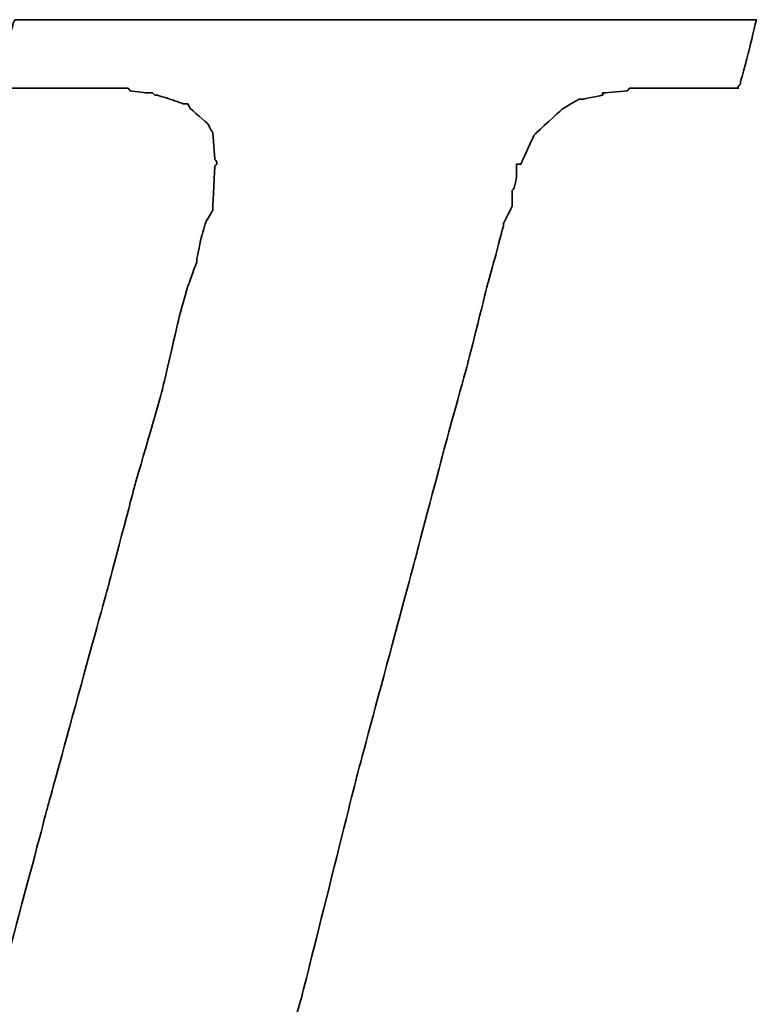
# Model space of a CAD drawing. Header units: inches. Extents: x 32 to 234, y 65 to 170.
# Tile 33 of 49: x 192.43 to 193.44, y 125.85 to 127.21. Entities that reach past the tile are written whole.
import ezdxf

# ---------------------------------------------------------------- set-up
doc = ezdxf.new("R2010")
doc.units = ezdxf.units.IN
doc.layers.add('DIM', color=4, linetype='Continuous')
doc.layers.add('layer 1', color=7, linetype='Continuous')

# ---------------------------------------------------------------- blocks, each defined once
blk = doc.blocks.new('TBI MOTION logo(完整正式版)')
at = {"layer": 'layer 1', "color": 22, "lineweight": 35}
blk.add_open_spline([(-40.59125, -7.943749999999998), (-40.59125, -7.943749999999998), (-40.97375, -7.943749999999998), (-40.97375, -7.943749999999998), (-40.97375, -7.943749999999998), (-40.97375, -7.943749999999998), (-41.38125, -7.943749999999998), (-41.38125, -7.943749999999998), (-41.38125, -7.943749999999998), (-41.38125, -7.943749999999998), (-41.54874999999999, -7.943749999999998), (-41.54874999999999, -7.943749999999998), (-41.54874999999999, -7.943749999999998), (-41.54874999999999, -7.943749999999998), (-41.59875, -7.943749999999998), (-41.59875, -7.943749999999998), (-41.59875, -7.943749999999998), (-41.59875, -7.943749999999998), (-41.88374999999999, -7.943749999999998), (-41.88374999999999, -7.943749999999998), (-41.88374999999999, -7.943749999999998), (-41.88374999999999, -7.943749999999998), (-41.90875, -7.91875), (-41.90875, -7.91875), (-41.90875, -7.91875), (-41.90875, -7.91875), (-42.19875, -7.871249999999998), (-42.19875, -7.871249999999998), (-42.19875, -7.871249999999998), (-42.19875, -7.871249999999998), (-42.43875, -7.82375), (-42.43875, -7.82375), (-42.43875, -7.82375), (-42.43875, -7.82375), (-42.45875, -7.82375), (-42.45875, -7.82375), (-42.45875, -7.82375), (-42.45875, -7.82375), (-42.48624999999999, -7.82375), (-42.48624999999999, -7.82375), (-42.48624999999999, -7.82375), (-42.48624999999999, -7.82375), (-42.67625, -7.723749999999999), (-42.67625, -7.723749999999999), (-42.67625, -7.723749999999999), (-42.67625, -7.723749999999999), (-42.70125, -7.70375), (-42.70125, -7.70375), (-42.70125, -7.70375), (-42.70125, -7.70375), (-42.72375, -7.678749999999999), (-42.72375, -7.678749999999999), (-42.72375, -7.678749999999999), (-42.72375, -7.678749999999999), (-42.86875, -7.488749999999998), (-42.86875, -7.488749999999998), (-42.86875, -7.488749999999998), (-42.86875, -7.488749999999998), (-42.89374999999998, -7.438749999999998), (-42.89374999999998, -7.438749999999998), (-42.89374999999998, -7.438749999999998), (-42.89374999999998, -7.438749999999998), (-42.91875, -7.388749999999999), (-42.91875, -7.388749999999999), (-42.91875, -7.388749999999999), (-42.91875, -7.388749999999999), (-42.93874999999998, -7.12875), (-42.93874999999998, -7.12875), (-42.93874999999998, -7.12875), (-42.93874999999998, -7.12875), (-42.96375, -7.103749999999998), (-42.96375, -7.103749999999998), (-42.96375, -7.103749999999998), (-42.96375, -7.103749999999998), (-42.96375, -7.053749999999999), (-42.96375, -7.053749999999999), (-42.96375, -7.053749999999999), (-42.96375, -7.053749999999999), (-42.96375, -7.00875), (-42.96375, -7.00875), (-42.96375, -7.00875), (-42.96375, -7.00875), (-42.91875, -6.69625), (-42.91875, -6.69625), (-42.91875, -6.69625), (-42.91875, -6.69625), (-42.91875, -6.62375), (-42.91875, -6.62375), (-42.91875, -6.62375), (-42.91875, -6.62375), (-42.91875, -6.59625), (-42.91875, -6.59625), (-42.91875, -6.59625), (-42.91875, -6.59625), (-42.91875, -6.57375), (-42.91875, -6.57375), (-42.91875, -6.57375), (-42.91875, -6.57375), (-42.91875, -6.528749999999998), (-42.91875, -6.528749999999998), (-42.91875, -6.528749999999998), (-42.91875, -6.528749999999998), (-42.89374999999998, -6.50375), (-42.89374999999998, -6.50375), (-42.89374999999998, -6.50375), (-42.89374999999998, -6.50375), (-42.84374999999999, -6.38375), (-42.84374999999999, -6.38375), (-42.84374999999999, -6.38375), (-42.84374999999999, -6.38375), (-42.84374999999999, -6.358749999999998), (-42.84374999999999, -6.358749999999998), (-42.84374999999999, -6.358749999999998), (-42.84374999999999, -6.358749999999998), (-42.74625, -6.143749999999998), (-42.74625, -6.143749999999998), (-42.74625, -6.143749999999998), (-42.74625, -6.143749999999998), (-42.70125, -5.853749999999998), (-42.70125, -5.853749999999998), (-42.70125, -5.853749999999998), (-42.70125, -5.853749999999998), (-42.60374999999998, -5.47125), (-42.60374999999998, -5.47125), (-42.60374999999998, -5.47125), (-42.60374999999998, -5.47125), (-42.60374999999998, -5.44875), (-42.60374999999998, -5.44875), (-42.60374999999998, -5.44875), (-42.60374999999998, -5.44875), (-42.38875, -4.678749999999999), (-42.38875, -4.678749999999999), (-42.38875, -4.678749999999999), (-42.38875, -4.678749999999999), (-42.36375, -4.653749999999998), (-42.36375, -4.653749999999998), (-42.36375, -4.653749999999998), (-42.36375, -4.653749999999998), (-42.12375, -3.69625), (-42.12375, -3.69625), (-42.12375, -3.69625), (-42.12375, -3.69625), (-42.12375, -3.67374), (-42.12375, -3.67374), (-42.12375, -3.67374), (-42.12375, -3.67374), (-41.78875, -2.593739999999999), (-41.78875, -2.593739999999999), (-41.78875, -2.593739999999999), (-41.78875, -2.593739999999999), (-41.18875, -0.19375), (-41.18875, -0.19375), (-41.18875, -0.19375), (-41.18875, -0.19375), (-40.54375, 2.20624), (-40.54375, 2.20624), (-40.54375, 2.20624), (-40.54375, 2.20624), (-40.25374999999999, 3.308749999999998), (-40.25374999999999, 3.308749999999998), (-40.25374999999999, 3.308749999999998), (-40.25374999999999, 3.308749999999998), (-39.98875, 4.27125), (-39.98875, 4.27125), (-39.98875, 4.27125), (-39.98875, 4.27125), (-39.77375, 5.131249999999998), (-39.77375, 5.131249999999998), (-39.77375, 5.131249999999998), (-39.77375, 5.131249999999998), (-39.67875, 5.47125), (-39.67875, 5.47125), (-39.67875, 5.47125), (-39.67875, 5.47125), (-39.60375, 5.756249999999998), (-39.60375, 5.756249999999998), (-39.60375, 5.756249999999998), (-39.60375, 5.756249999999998), (-39.60375, 5.78125), (-39.60375, 5.78125), (-39.60375, 5.78125), (-39.60375, 5.78125), (-39.50875, 5.97125), (-39.50875, 5.97125), (-39.50875, 5.97125), (-39.50875, 5.97125), (-39.50875, 6.138749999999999), (-39.50875, 6.138749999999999), (-39.50875, 6.138749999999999), (-39.50875, 6.138749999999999), (-39.48625, 6.166249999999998), (-39.48625, 6.166249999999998), (-39.48625, 6.166249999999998), (-39.48625, 6.166249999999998), (-39.46125, 6.286249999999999), (-39.46125, 6.286249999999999), (-39.46125, 6.286249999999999), (-39.46125, 6.286249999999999), (-39.46125, 6.426249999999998), (-39.46125, 6.426249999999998), (-39.46125, 6.426249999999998), (-39.46125, 6.426249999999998), (-39.41375, 6.426249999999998), (-39.41375, 6.426249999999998), (-39.41375, 6.426249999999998), (-39.41375, 6.426249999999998), (-39.29375, 6.69125), (-39.29375, 6.69125), (-39.29375, 6.69125), (-39.29375, 6.69125), (-39.26875, 6.741249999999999), (-39.26875, 6.741249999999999), (-39.26875, 6.741249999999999), (-39.26875, 6.741249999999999), (-39.24375, 6.76625), (-39.24375, 6.76625), (-39.24375, 6.76625), (-39.24375, 6.76625), (-38.98375, 7.006239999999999), (-38.98375, 7.006239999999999), (-38.98375, 7.006239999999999), (-38.98375, 7.006239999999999), (-38.95625, 7.026239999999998), (-38.95625, 7.026239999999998), (-38.95625, 7.026239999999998), (-38.95625, 7.026239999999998), (-38.78875, 7.126239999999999), (-38.78875, 7.126239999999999), (-38.78875, 7.126239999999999), (-38.78875, 7.126239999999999), (-38.76375, 7.126239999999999), (-38.76375, 7.126239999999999), (-38.76375, 7.126239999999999), (-38.76375, 7.126239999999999), (-38.74375, 7.126239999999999), (-38.74375, 7.126239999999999), (-38.74375, 7.126239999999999), (-38.74375, 7.126239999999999), (-38.52875, 7.171249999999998), (-38.52875, 7.171249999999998), (-38.52875, 7.171249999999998), (-38.52875, 7.171249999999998), (-38.52875, 7.196239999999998), (-38.52875, 7.196239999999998), (-38.52875, 7.196239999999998), (-38.52875, 7.196239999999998), (-38.50375, 7.196239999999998), (-38.50375, 7.196239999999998), (-38.50375, 7.196239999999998), (-38.50375, 7.196239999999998), (-38.26125, 7.21875), (-38.26125, 7.21875), (-38.26125, 7.21875), (-38.26125, 7.21875), (-38.23875000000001, 7.246239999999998), (-38.23875000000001, 7.246239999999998), (-38.23875000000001, 7.246239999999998), (-38.23875000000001, 7.246239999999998), (-38.21625, 7.246239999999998), (-38.21625, 7.246239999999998), (-38.21625, 7.246239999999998), (-38.21625, 7.246239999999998), (-38.18875, 7.246239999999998), (-38.18875, 7.246239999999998), (-38.18875, 7.246239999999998), (-38.18875, 7.246239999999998), (-37.90375, 7.246239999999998), (-37.90375, 7.246239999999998), (-37.90375, 7.246239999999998), (-37.90375, 7.246239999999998), (-37.85375, 7.246239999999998), (-37.85375, 7.246239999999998), (-37.85375, 7.246239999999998), (-37.85375, 7.246239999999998), (-37.75875, 7.246239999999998), (-37.75875, 7.246239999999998), (-37.75875, 7.246239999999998), (-37.75875, 7.246239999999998), (-37.42375, 7.246239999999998), (-37.42375, 7.246239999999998), (-37.42375, 7.246239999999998), (-37.42375, 7.246239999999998), (-37.08875, 7.246239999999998), (-37.08875, 7.246239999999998), (-37.08875, 7.246239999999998), (-37.08875, 7.246239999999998), (-37.06375, 7.246239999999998), (-37.06375, 7.246239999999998), (-37.06375, 7.246239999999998), (-37.06375, 7.246239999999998), (-37.06375, 7.266239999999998), (-37.06375, 7.266239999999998), (-37.06375, 7.266239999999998), (-37.06375, 7.266239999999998), (-37.03875, 7.291249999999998), (-37.03875, 7.291249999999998), (-37.03875, 7.291249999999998), (-37.03875, 7.291249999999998), (-37.03875, 7.31625), (-37.03875, 7.31625), (-37.03875, 7.31625), (-37.03875, 7.31625), (-36.94125, 7.676249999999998), (-36.94125, 7.676249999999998), (-36.94125, 7.676249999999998), (-36.94125, 7.676249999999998), (-36.86875, 7.98625), (-36.86875, 7.98625), (-36.86875, 7.98625), (-36.86875, 7.98625), (-36.98875000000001, 7.98625), (-36.98875000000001, 7.98625), (-36.98875000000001, 7.98625), (-36.98875000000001, 7.98625), (-37.42375, 7.98625), (-37.42375, 7.98625), (-37.42375, 7.98625), (-37.42375, 7.98625), (-37.94875, 7.98625), (-37.94875, 7.98625), (-37.94875, 7.98625), (-37.94875, 7.98625), (-38.57375, 7.98625), (-38.57375, 7.98625), (-38.57375, 7.98625), (-38.57375, 7.98625), (-39.29375, 7.98625), (-39.29375, 7.98625), (-39.29375, 7.98625), (-39.29375, 7.98625), (-40.82875, 7.98625), (-40.82875, 7.98625), (-40.82875, 7.98625), (-40.82875, 7.98625), (-42.36375, 7.98625), (-42.36375, 7.98625), (-42.36375, 7.98625), (-42.36375, 7.98625), (-43.08375, 7.98625), (-43.08375, 7.98625), (-43.08375, 7.98625), (-43.08375, 7.98625), (-43.70875, 7.98625), (-43.70875, 7.98625), (-43.70875, 7.98625), (-43.70875, 7.98625), (-44.23375, 7.98625), (-44.23375, 7.98625), (-44.23375, 7.98625), (-44.23375, 7.98625), (-44.66875, 7.98625), (-44.66875, 7.98625), (-44.66875, 7.98625), (-44.66875, 7.98625), (-44.88375, 7.98625), (-44.88375, 7.98625), (-44.88375, 7.98625), (-44.88375, 7.98625), (-44.90874999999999, 7.94125), (-44.90874999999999, 7.94125), (-44.90874999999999, 7.94125), (-44.90874999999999, 7.94125), (-44.90874999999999, 7.916249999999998), (-44.90874999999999, 7.916249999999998), (-44.90874999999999, 7.916249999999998), (-44.90874999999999, 7.916249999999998), (-45.00375, 7.55625), (-45.00375, 7.55625), (-45.00375, 7.55625), (-45.00375, 7.55625), (-45.05374999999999, 7.246239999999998), (-45.05374999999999, 7.246239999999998), (-45.05374999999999, 7.246239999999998), (-45.05374999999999, 7.246239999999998), (-44.61875, 7.246239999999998), (-44.61875, 7.246239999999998), (-44.61875, 7.246239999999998), (-44.61875, 7.246239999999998), (-44.11375, 7.246239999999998), (-44.11375, 7.246239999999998), (-44.11375, 7.246239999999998), (-44.11375, 7.246239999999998), (-43.99375, 7.246239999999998), (-43.99375, 7.246239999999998), (-43.99375, 7.246239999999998), (-43.99375, 7.246239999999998), (-43.94625, 7.246239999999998), (-43.94625, 7.246239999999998), (-43.94625, 7.246239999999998), (-43.94625, 7.246239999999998), (-43.92374, 7.246239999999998), (-43.92374, 7.246239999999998), (-43.92374, 7.246239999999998), (-43.92374, 7.246239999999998), (-43.65874999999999, 7.246239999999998), (-43.65874999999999, 7.246239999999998), (-43.65874999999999, 7.246239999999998), (-43.65874999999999, 7.246239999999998), (-43.63875, 7.21875), (-43.63875, 7.21875), (-43.63875, 7.21875), (-43.63875, 7.21875), (-43.46874999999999, 7.196239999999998), (-43.46874999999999, 7.196239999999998), (-43.46874999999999, 7.196239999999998), (-43.46874999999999, 7.196239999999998), (-43.39875, 7.196239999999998), (-43.39875, 7.196239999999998), (-43.39875, 7.196239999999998), (-43.39875, 7.196239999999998), (-43.37125, 7.171249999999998), (-43.37125, 7.171249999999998), (-43.37125, 7.171249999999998), (-43.37125, 7.171249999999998), (-43.34875, 7.171249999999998), (-43.34875, 7.171249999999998), (-43.34875, 7.171249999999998), (-43.34875, 7.171249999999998), (-43.20375, 7.126239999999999), (-43.20375, 7.126239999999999), (-43.20375, 7.126239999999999), (-43.20375, 7.126239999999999), (-43.05875, 7.076239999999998), (-43.05875, 7.076239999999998), (-43.05875, 7.076239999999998), (-43.05875, 7.076239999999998), (-43.01375, 7.076239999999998), (-43.01375, 7.076239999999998), (-43.01375, 7.076239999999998), (-43.01375, 7.076239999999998), (-42.98875, 7.026239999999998), (-42.98875, 7.026239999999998), (-42.98875, 7.026239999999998), (-42.98875, 7.026239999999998), (-42.79874999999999, 6.86125), (-42.79874999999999, 6.86125), (-42.79874999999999, 6.86125), (-42.79874999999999, 6.86125), (-42.77375, 6.81125), (-42.77375, 6.81125), (-42.77375, 6.81125), (-42.77375, 6.81125), (-42.74625, 6.76625), (-42.74625, 6.76625), (-42.74625, 6.76625), (-42.74625, 6.76625), (-42.72375, 6.47625), (-42.72375, 6.47625), (-42.72375, 6.47625), (-42.72375, 6.47625), (-42.70125, 6.45124), (-42.70125, 6.45124), (-42.70125, 6.45124), (-42.70125, 6.45124), (-42.70125, 6.426249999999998), (-42.70125, 6.426249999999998), (-42.70125, 6.426249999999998), (-42.70125, 6.426249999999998), (-42.72375, 6.40625), (-42.72375, 6.40625), (-42.72375, 6.40625), (-42.72375, 6.40625), (-42.74625, 5.97125), (-42.74625, 5.97125), (-42.74625, 5.97125), (-42.74625, 5.97125), (-42.74625, 5.94625), (-42.74625, 5.94625), (-42.74625, 5.94625), (-42.74625, 5.94625), (-42.74625, 5.926249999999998), (-42.74625, 5.926249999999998), (-42.74625, 5.926249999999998), (-42.74625, 5.926249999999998), (-42.77375, 5.876249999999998), (-42.77375, 5.876249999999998), (-42.77375, 5.876249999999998), (-42.77375, 5.876249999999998), (-42.81875, 5.80625), (-42.81875, 5.80625), (-42.81875, 5.80625), (-42.81875, 5.80625), (-42.86875, 5.63625), (-42.86875, 5.63625), (-42.86875, 5.63625), (-42.86875, 5.63625), (-42.91875, 5.39625), (-42.91875, 5.39625), (-42.91875, 5.39625), (-42.91875, 5.39625), (-42.91875, 5.37124), (-42.91875, 5.37124), (-42.91875, 5.37124), (-42.91875, 5.37124), (-43.01375, 5.10874), (-43.01375, 5.10874), (-43.01375, 5.10874), (-43.01375, 5.10874), (-43.10875, 4.771239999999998), (-43.10875, 4.771239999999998), (-43.10875, 4.771239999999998), (-43.10875, 4.771239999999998), (-43.29875, 3.956249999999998), (-43.29875, 3.956249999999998), (-43.29875, 3.956249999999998), (-43.29875, 3.956249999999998), (-43.58875, 2.951249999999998), (-43.58875, 2.951249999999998), (-43.58875, 2.951249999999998), (-43.58875, 2.951249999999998), (-43.87375, 1.87125), (-43.87375, 1.87125), (-43.87375, 1.87125), (-43.87375, 1.87125), (-44.52625, -0.50374), (-44.52625, -0.50374), (-44.52625, -0.50374), (-44.52625, -0.50374), (-45.14874999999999, -2.853749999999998), (-45.14874999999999, -2.853749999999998), (-45.14874999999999, -2.853749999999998), (-45.14874999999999, -2.853749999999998), (-45.43375, -3.95875), (-45.43375, -3.95875), (-45.43375, -3.95875), (-45.43375, -3.95875), (-45.69874999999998, -4.96875), (-45.69874999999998, -4.96875), (-45.69874999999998, -4.96875), (-45.69874999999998, -4.96875), (-45.91375, -5.78375), (-45.91375, -5.78375), (-45.91375, -5.78375), (-45.91375, -5.78375), (-46.01374999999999, -6.11875), (-46.01374999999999, -6.11875), (-46.01374999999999, -6.11875), (-46.01374999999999, -6.11875), (-46.01374999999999, -6.143749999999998), (-46.01374999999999, -6.143749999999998), (-46.01374999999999, -6.143749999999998), (-46.01374999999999, -6.143749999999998), (-46.10875, -6.40875), (-46.10875, -6.40875), (-46.10875, -6.40875), (-46.10875, -6.40875), (-46.15375, -6.648749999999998), (-46.15375, -6.648749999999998), (-46.15375, -6.648749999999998), (-46.15375, -6.648749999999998), (-46.20375, -6.83875), (-46.20375, -6.83875), (-46.20375, -6.83875), (-46.20375, -6.83875), (-46.22874999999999, -6.933749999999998), (-46.22874999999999, -6.933749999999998), (-46.22874999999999, -6.933749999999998), (-46.22874999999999, -6.933749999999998), (-46.22874999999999, -7.07875), (-46.22874999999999, -7.07875), (-46.22874999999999, -7.07875), (-46.22874999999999, -7.07875), (-46.27374999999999, -7.07875), (-46.27374999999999, -7.07875), (-46.27374999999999, -7.07875), (-46.27374999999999, -7.07875), (-46.39375, -7.34375), (-46.39375, -7.34375), (-46.39375, -7.34375), (-46.39375, -7.34375), (-46.39375, -7.36875), (-46.39375, -7.36875), (-46.39375, -7.36875), (-46.39375, -7.36875), (-46.42125, -7.388749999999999), (-46.42125, -7.388749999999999), (-46.42125, -7.388749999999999), (-46.42125, -7.388749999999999), (-46.68375, -7.678749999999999), (-46.68375, -7.678749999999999), (-46.68375, -7.678749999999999), (-46.68375, -7.678749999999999), (-46.70875, -7.70375), (-46.70875, -7.70375), (-46.70875, -7.70375), (-46.70875, -7.70375), (-46.75374999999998, -7.723749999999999), (-46.75374999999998, -7.723749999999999), (-46.75374999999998, -7.723749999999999), (-46.75374999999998, -7.723749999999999), (-47.08874999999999, -7.871249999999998), (-47.08874999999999, -7.871249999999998), (-47.08874999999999, -7.871249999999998), (-47.08874999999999, -7.871249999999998), (-47.11625, -7.871249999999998), (-47.11625, -7.871249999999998), (-47.11625, -7.871249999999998), (-47.11625, -7.871249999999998), (-47.13875, -7.893749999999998), (-47.13875, -7.893749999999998), (-47.13875, -7.893749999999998), (-47.13875, -7.893749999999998), (-47.56874999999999, -7.91875), (-47.56874999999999, -7.91875), (-47.56874999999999, -7.91875), (-47.56874999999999, -7.91875), (-47.59624999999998, -7.943749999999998), (-47.59624999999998, -7.943749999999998), (-47.59624999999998, -7.943749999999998), (-47.59624999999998, -7.943749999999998), (-47.64375, -7.943749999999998), (-47.64375, -7.943749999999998), (-47.64375, -7.943749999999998), (-47.64375, -7.943749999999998), (-47.73625, -7.943749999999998), (-47.73625, -7.943749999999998), (-47.73625, -7.943749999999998), (-47.73625, -7.943749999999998), (-48.07375, -7.943749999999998), (-48.07375, -7.943749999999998), (-48.07375, -7.943749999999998), (-48.07375, -7.943749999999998), (-48.36125, -7.943749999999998), (-48.36125, -7.943749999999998), (-48.36125, -7.943749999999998), (-48.36125, -7.943749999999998), (-48.36125, -7.966249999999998), (-48.36125, -7.966249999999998), (-48.36125, -7.966249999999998), (-48.36125, -7.966249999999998), (-48.36125, -7.991249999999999), (-48.36125, -7.991249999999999), (-48.36125, -7.991249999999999), (-48.36125, -7.991249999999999), (-48.38875, -8.013749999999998), (-48.38875, -8.013749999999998), (-48.38875, -8.013749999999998), (-48.38875, -8.013749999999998), (-48.50875, -8.34875), (-48.50875, -8.34875), (-48.50875, -8.34875), (-48.50875, -8.34875), (-48.55375, -8.68625), (-48.55375, -8.68625), (-48.55375, -8.68625), (-48.55375, -8.68625), (-48.45875, -8.68625), (-48.45875, -8.68625), (-48.45875, -8.68625), (-48.45875, -8.68625), (-48.07375, -8.68625), (-48.07375, -8.68625), (-48.07375, -8.68625), (-48.07375, -8.68625), (-47.52374999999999, -8.68625), (-47.52374999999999, -8.68625), (-47.52374999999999, -8.68625), (-47.52374999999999, -8.68625), (-46.92375, -8.68625), (-46.92375, -8.68625), (-46.92375, -8.68625), (-46.92375, -8.68625), (-46.25375, -8.68625), (-46.25375, -8.68625), (-46.25375, -8.68625), (-46.25375, -8.68625), (-46.20375, -8.68625), (-46.20375, -8.68625), (-46.20375, -8.68625), (-46.20375, -8.68625), (-44.71375, -8.68625), (-44.71375, -8.68625), (-44.71375, -8.68625), (-44.71375, -8.68625), (-43.22874999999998, -8.68625), (-43.22874999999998, -8.68625), (-43.22874999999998, -8.68625), (-43.22874999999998, -8.68625), (-42.55875, -8.68625), (-42.55875, -8.68625), (-42.55875, -8.68625), (-42.55875, -8.68625), (-42.50874999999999, -8.68625), (-42.50874999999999, -8.68625), (-42.50874999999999, -8.68625), (-42.50874999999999, -8.68625), (-41.93375, -8.68625), (-41.93375, -8.68625), (-41.93375, -8.68625), (-41.93375, -8.68625), (-41.38125, -8.68625), (-41.38125, -8.68625), (-41.38125, -8.68625), (-41.38125, -8.68625), (-40.97375, -8.68625), (-40.97375, -8.68625), (-40.97375, -8.68625), (-40.97375, -8.68625), (-40.78125, -8.68625), (-40.78125, -8.68625), (-40.78125, -8.68625), (-40.78125, -8.68625), (-40.78125, -8.638749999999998), (-40.78125, -8.638749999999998), (-40.78125, -8.638749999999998), (-40.78125, -8.638749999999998), (-40.75874999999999, -8.638749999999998), (-40.75874999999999, -8.638749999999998), (-40.75874999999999, -8.638749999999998), (-40.75874999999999, -8.638749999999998), (-40.66374999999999, -8.27875), (-40.66374999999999, -8.27875), (-40.66374999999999, -8.27875), (-40.66374999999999, -8.27875), (-40.59125, -7.943749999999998), (-40.59125, -7.943749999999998)], degree=3, knots=[0, 0, 0, 0, 0.0055865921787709, 0.0055865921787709, 0.0055865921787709, 0.0055866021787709, 0.0111731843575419, 0.0111731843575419, 0.0111731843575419, 0.0111731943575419, 0.0167597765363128, 0.0167597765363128, 0.0167597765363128, 0.0167597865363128, 0.0223463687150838, 0.0223463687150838, 0.0223463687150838, 0.0223463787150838, 0.0279329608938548, 0.0279329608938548, 0.0279329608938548, 0.0279329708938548, 0.0335195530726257, 0.0335195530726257, 0.0335195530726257, 0.0335195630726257, 0.0391061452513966, 0.0391061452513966, 0.0391061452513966, 0.0391061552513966, 0.0446927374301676, 0.0446927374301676, 0.0446927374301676, 0.0446927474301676, 0.0502793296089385, 0.0502793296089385, 0.0502793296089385, 0.0502793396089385, 0.0558659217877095, 0.0558659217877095, 0.0558659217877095, 0.0558659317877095, 0.0614525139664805, 0.0614525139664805, 0.0614525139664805, 0.0614525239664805, 0.0670391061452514, 0.0670391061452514, 0.0670391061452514, 0.0670391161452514, 0.0726256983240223, 0.0726256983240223, 0.0726256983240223, 0.0726257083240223, 0.0782122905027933, 0.0782122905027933, 0.0782122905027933, 0.0782123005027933, 0.0837988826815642, 0.0837988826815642, 0.0837988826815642, 0.0837988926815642, 0.0893854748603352, 0.0893854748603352, 0.0893854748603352, 0.0893854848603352, 0.0949720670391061, 0.0949720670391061, 0.0949720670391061, 0.0949720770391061, 0.1005586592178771, 0.1005586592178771, 0.1005586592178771, 0.1005586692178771, 0.106145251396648, 0.106145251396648, 0.106145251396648, 0.106145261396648, 0.1117318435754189, 0.1117318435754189, 0.1117318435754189, 0.1117318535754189, 0.1173184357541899, 0.1173184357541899, 0.1173184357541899, 0.1173184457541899, 0.1229050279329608, 0.1229050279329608, 0.1229050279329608, 0.1229050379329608, 0.1284916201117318, 0.1284916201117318, 0.1284916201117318, 0.1284916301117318, 0.1340782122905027, 0.1340782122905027, 0.1340782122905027, 0.1340782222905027, 0.1396648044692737, 0.1396648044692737, 0.1396648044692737, 0.1396648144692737, 0.1452513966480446, 0.1452513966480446, 0.1452513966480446, 0.1452514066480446, 0.1508379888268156, 0.1508379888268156, 0.1508379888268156, 0.1508379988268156, 0.1564245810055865, 0.1564245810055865, 0.1564245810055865, 0.1564245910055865, 0.1620111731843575, 0.1620111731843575, 0.1620111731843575, 0.1620111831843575, 0.1675977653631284, 0.1675977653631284, 0.1675977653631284, 0.1675977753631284, 0.1731843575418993, 0.1731843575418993, 0.1731843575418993, 0.1731843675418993, 0.1787709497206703, 0.1787709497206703, 0.1787709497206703, 0.1787709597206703, 0.1843575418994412, 0.1843575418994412, 0.1843575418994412, 0.1843575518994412, 0.1899441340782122, 0.1899441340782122, 0.1899441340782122, 0.1899441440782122, 0.1955307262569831, 0.1955307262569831, 0.1955307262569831, 0.1955307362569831, 0.2011173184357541, 0.2011173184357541, 0.2011173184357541, 0.2011173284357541, 0.206703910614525, 0.206703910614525, 0.206703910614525, 0.206703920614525, 0.2122905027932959, 0.2122905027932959, 0.2122905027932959, 0.2122905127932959, 0.2178770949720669, 0.2178770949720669, 0.2178770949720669, 0.2178771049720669, 0.2234636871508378, 0.2234636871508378, 0.2234636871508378, 0.2234636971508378, 0.2290502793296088, 0.2290502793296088, 0.2290502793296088, 0.2290502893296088, 0.2346368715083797, 0.2346368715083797, 0.2346368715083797, 0.2346368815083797, 0.2402234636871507, 0.2402234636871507, 0.2402234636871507, 0.2402234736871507, 0.2458100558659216, 0.2458100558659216, 0.2458100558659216, 0.2458100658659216, 0.2513966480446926, 0.2513966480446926, 0.2513966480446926, 0.2513966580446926, 0.2569832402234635, 0.2569832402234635, 0.2569832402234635, 0.2569832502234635, 0.2625698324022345, 0.2625698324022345, 0.2625698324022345, 0.2625698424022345, 0.2681564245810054, 0.2681564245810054, 0.2681564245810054, 0.2681564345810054, 0.2737430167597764, 0.2737430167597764, 0.2737430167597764, 0.2737430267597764, 0.2793296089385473, 0.2793296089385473, 0.2793296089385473, 0.2793296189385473, 0.2849162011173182, 0.2849162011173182, 0.2849162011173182, 0.2849162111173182, 0.2905027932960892, 0.2905027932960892, 0.2905027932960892, 0.2905028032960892, 0.2960893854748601, 0.2960893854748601, 0.2960893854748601, 0.29608939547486, 0.3016759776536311, 0.3016759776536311, 0.3016759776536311, 0.3016759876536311, 0.3072625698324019, 0.3072625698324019, 0.3072625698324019, 0.3072625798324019, 0.312849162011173, 0.312849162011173, 0.312849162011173, 0.312849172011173, 0.3184357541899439, 0.3184357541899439, 0.3184357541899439, 0.3184357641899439, 0.3240223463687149, 0.3240223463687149, 0.3240223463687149, 0.3240223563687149, 0.3296089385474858, 0.3296089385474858, 0.3296089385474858, 0.3296089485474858, 0.3351955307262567, 0.3351955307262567, 0.3351955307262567, 0.3351955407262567, 0.3407821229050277, 0.3407821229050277, 0.3407821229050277, 0.3407821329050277, 0.3463687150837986, 0.3463687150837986, 0.3463687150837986, 0.3463687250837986, 0.3519553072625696, 0.3519553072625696, 0.3519553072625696, 0.3519553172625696, 0.3575418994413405, 0.3575418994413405, 0.3575418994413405, 0.3575419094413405, 0.3631284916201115, 0.3631284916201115, 0.3631284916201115, 0.3631285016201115, 0.3687150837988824, 0.3687150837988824, 0.3687150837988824, 0.3687150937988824, 0.3743016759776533, 0.3743016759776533, 0.3743016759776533, 0.3743016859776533, 0.3798882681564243, 0.3798882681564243, 0.3798882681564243, 0.3798882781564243, 0.3854748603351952, 0.3854748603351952, 0.3854748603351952, 0.3854748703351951, 0.3910614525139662, 0.3910614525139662, 0.3910614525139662, 0.3910614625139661, 0.3966480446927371, 0.3966480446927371, 0.3966480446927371, 0.3966480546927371, 0.4022346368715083, 0.4022346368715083, 0.4022346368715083, 0.4022346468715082, 0.407821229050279, 0.407821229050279, 0.407821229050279, 0.407821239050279, 0.4134078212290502, 0.4134078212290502, 0.4134078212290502, 0.4134078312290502, 0.4189944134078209, 0.4189944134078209, 0.4189944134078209, 0.4189944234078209, 0.4245810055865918, 0.4245810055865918, 0.4245810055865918, 0.4245810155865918, 0.4301675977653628, 0.4301675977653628, 0.4301675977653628, 0.4301676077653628, 0.4357541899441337, 0.4357541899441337, 0.4357541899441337, 0.4357541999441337, 0.4413407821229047, 0.4413407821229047, 0.4413407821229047, 0.4413407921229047, 0.4469273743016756, 0.4469273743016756, 0.4469273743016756, 0.4469273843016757, 0.4525139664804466, 0.4525139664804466, 0.4525139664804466, 0.4525139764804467, 0.4581005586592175, 0.4581005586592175, 0.4581005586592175, 0.4581005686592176, 0.4636871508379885, 0.4636871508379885, 0.4636871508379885, 0.4636871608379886, 0.4692737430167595, 0.4692737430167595, 0.4692737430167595, 0.4692737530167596, 0.4748603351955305, 0.4748603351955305, 0.4748603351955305, 0.4748603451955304, 0.4804469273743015, 0.4804469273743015, 0.4804469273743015, 0.4804469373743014, 0.4860335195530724, 0.4860335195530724, 0.4860335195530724, 0.4860335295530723, 0.4916201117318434, 0.4916201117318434, 0.4916201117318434, 0.4916201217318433, 0.4972067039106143, 0.4972067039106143, 0.4972067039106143, 0.4972067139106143, 0.5027932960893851, 0.5027932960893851, 0.5027932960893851, 0.5027933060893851, 0.508379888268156, 0.508379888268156, 0.508379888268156, 0.508379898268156, 0.513966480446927, 0.513966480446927, 0.513966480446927, 0.5139664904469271, 0.519553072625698, 0.519553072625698, 0.519553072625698, 0.5195530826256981, 0.525139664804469, 0.525139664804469, 0.525139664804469, 0.525139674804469, 0.53072625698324, 0.53072625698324, 0.53072625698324, 0.5307262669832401, 0.536312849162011, 0.536312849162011, 0.536312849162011, 0.5363128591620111, 0.541899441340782, 0.541899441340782, 0.541899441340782, 0.5418994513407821, 0.547486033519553, 0.547486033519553, 0.547486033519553, 0.547486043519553, 0.553072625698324, 0.553072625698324, 0.553072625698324, 0.5530726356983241, 0.558659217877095, 0.558659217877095, 0.558659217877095, 0.558659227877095, 0.564245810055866, 0.564245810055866, 0.564245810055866, 0.564245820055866, 0.569832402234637, 0.569832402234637, 0.569832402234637, 0.5698324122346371, 0.575418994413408, 0.575418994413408, 0.575418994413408, 0.575419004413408, 0.581005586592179, 0.581005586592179, 0.581005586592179, 0.581005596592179, 0.58659217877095, 0.58659217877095, 0.58659217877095, 0.58659218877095, 0.592178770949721, 0.592178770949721, 0.592178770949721, 0.5921787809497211, 0.5977653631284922, 0.5977653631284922, 0.5977653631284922, 0.5977653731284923, 0.603351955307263, 0.603351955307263, 0.603351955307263, 0.603351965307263, 0.608938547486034, 0.608938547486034, 0.608938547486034, 0.608938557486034, 0.6145251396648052, 0.6145251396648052, 0.6145251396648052, 0.6145251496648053, 0.6201117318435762, 0.6201117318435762, 0.6201117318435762, 0.6201117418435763, 0.6256983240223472, 0.6256983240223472, 0.6256983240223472, 0.6256983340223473, 0.631284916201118, 0.631284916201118, 0.631284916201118, 0.631284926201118, 0.6368715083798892, 0.6368715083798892, 0.6368715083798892, 0.6368715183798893, 0.6424581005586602, 0.6424581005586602, 0.6424581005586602, 0.6424581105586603, 0.6480446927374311, 0.6480446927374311, 0.6480446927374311, 0.6480447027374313, 0.6536312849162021, 0.6536312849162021, 0.6536312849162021, 0.6536312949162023, 0.6592178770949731, 0.6592178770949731, 0.6592178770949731, 0.6592178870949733, 0.6648044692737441, 0.6648044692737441, 0.6648044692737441, 0.6648044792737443, 0.6703910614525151, 0.6703910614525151, 0.6703910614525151, 0.6703910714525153, 0.6759776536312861, 0.6759776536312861, 0.6759776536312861, 0.6759776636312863, 0.6815642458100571, 0.6815642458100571, 0.6815642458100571, 0.6815642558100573, 0.687150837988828, 0.687150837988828, 0.687150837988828, 0.687150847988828, 0.6927374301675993, 0.6927374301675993, 0.6927374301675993, 0.6927374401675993, 0.69832402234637, 0.69832402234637, 0.69832402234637, 0.69832403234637, 0.703910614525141, 0.703910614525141, 0.703910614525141, 0.703910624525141, 0.7094972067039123, 0.7094972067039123, 0.7094972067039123, 0.7094972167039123, 0.715083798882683, 0.715083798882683, 0.715083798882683, 0.715083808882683, 0.7206703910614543, 0.7206703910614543, 0.7206703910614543, 0.7206704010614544, 0.7262569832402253, 0.7262569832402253, 0.7262569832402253, 0.7262569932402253, 0.731843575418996, 0.731843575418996, 0.731843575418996, 0.731843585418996, 0.7374301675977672, 0.7374301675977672, 0.7374301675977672, 0.7374301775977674, 0.7430167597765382, 0.7430167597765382, 0.7430167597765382, 0.7430167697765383, 0.7486033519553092, 0.7486033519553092, 0.7486033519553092, 0.7486033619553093, 0.75418994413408, 0.75418994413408, 0.75418994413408, 0.75418995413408, 0.7597765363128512, 0.7597765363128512, 0.7597765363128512, 0.7597765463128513, 0.7653631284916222, 0.7653631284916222, 0.7653631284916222, 0.7653631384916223, 0.770949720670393, 0.770949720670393, 0.770949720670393, 0.770949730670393, 0.7765363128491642, 0.7765363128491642, 0.7765363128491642, 0.7765363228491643, 0.7821229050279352, 0.7821229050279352, 0.7821229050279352, 0.7821229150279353, 0.787709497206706, 0.787709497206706, 0.787709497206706, 0.787709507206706, 0.7932960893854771, 0.7932960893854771, 0.7932960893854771, 0.7932960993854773, 0.798882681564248, 0.798882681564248, 0.798882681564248, 0.798882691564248, 0.8044692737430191, 0.8044692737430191, 0.8044692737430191, 0.8044692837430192, 0.8100558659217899, 0.8100558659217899, 0.8100558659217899, 0.81005587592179, 0.8156424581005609, 0.8156424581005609, 0.8156424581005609, 0.815642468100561, 0.8212290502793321, 0.8212290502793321, 0.8212290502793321, 0.8212290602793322, 0.8268156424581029, 0.8268156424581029, 0.8268156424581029, 0.826815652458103, 0.8324022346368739, 0.8324022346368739, 0.8324022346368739, 0.832402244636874, 0.8379888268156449, 0.8379888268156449, 0.8379888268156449, 0.837988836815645, 0.8435754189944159, 0.8435754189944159, 0.8435754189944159, 0.843575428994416, 0.8491620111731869, 0.8491620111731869, 0.8491620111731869, 0.849162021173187, 0.8547486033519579, 0.8547486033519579, 0.8547486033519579, 0.854748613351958, 0.8603351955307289, 0.8603351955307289, 0.8603351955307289, 0.860335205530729, 0.8659217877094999, 0.8659217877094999, 0.8659217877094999, 0.8659217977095, 0.8715083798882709, 0.8715083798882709, 0.8715083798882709, 0.871508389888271, 0.8770949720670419, 0.8770949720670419, 0.8770949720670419, 0.877094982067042, 0.8826815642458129, 0.8826815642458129, 0.8826815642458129, 0.882681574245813, 0.888268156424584, 0.888268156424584, 0.888268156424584, 0.8882681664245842, 0.8938547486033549, 0.8938547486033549, 0.8938547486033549, 0.893854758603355, 0.8994413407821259, 0.8994413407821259, 0.8994413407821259, 0.899441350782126, 0.9050279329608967, 0.9050279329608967, 0.9050279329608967, 0.9050279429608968, 0.9106145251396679, 0.9106145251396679, 0.9106145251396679, 0.910614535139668, 0.9162011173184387, 0.9162011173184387, 0.9162011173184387, 0.9162011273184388, 0.9217877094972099, 0.9217877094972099, 0.9217877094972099, 0.92178771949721, 0.9273743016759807, 0.9273743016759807, 0.9273743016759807, 0.9273743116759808, 0.9329608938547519, 0.9329608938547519, 0.9329608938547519, 0.932960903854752, 0.9385474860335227, 0.9385474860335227, 0.9385474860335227, 0.9385474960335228, 0.944134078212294, 0.944134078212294, 0.944134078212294, 0.9441340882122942, 0.9497206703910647, 0.9497206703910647, 0.9497206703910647, 0.9497206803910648, 0.9553072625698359, 0.9553072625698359, 0.9553072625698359, 0.955307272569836, 0.960893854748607, 0.960893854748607, 0.960893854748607, 0.9608938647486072, 0.9664804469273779, 0.9664804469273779, 0.9664804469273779, 0.966480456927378, 0.972067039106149, 0.972067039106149, 0.972067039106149, 0.9720670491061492, 0.9776536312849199, 0.9776536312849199, 0.9776536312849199, 0.97765364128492, 0.9832402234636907, 0.9832402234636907, 0.9832402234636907, 0.9832402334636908, 0.988826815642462, 0.988826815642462, 0.988826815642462, 0.9888268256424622, 0.9944134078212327, 0.9944134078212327, 0.9944134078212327, 0.9944134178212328, 1, 1, 1, 1], dxfattribs=at)

msp = doc.modelspace()

# ---------------------------------------------------------------- block references
at = {"layer": 'DIM', "xscale": 0.1275750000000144, "yscale": 0.1275750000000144, "zscale": 0.1275750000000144}
msp.add_blockref('TBI MOTION logo(完整正式版)', (198.1465671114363, 126.1876841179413), dxfattribs=at)

doc.saveas('drawing.dxf')
